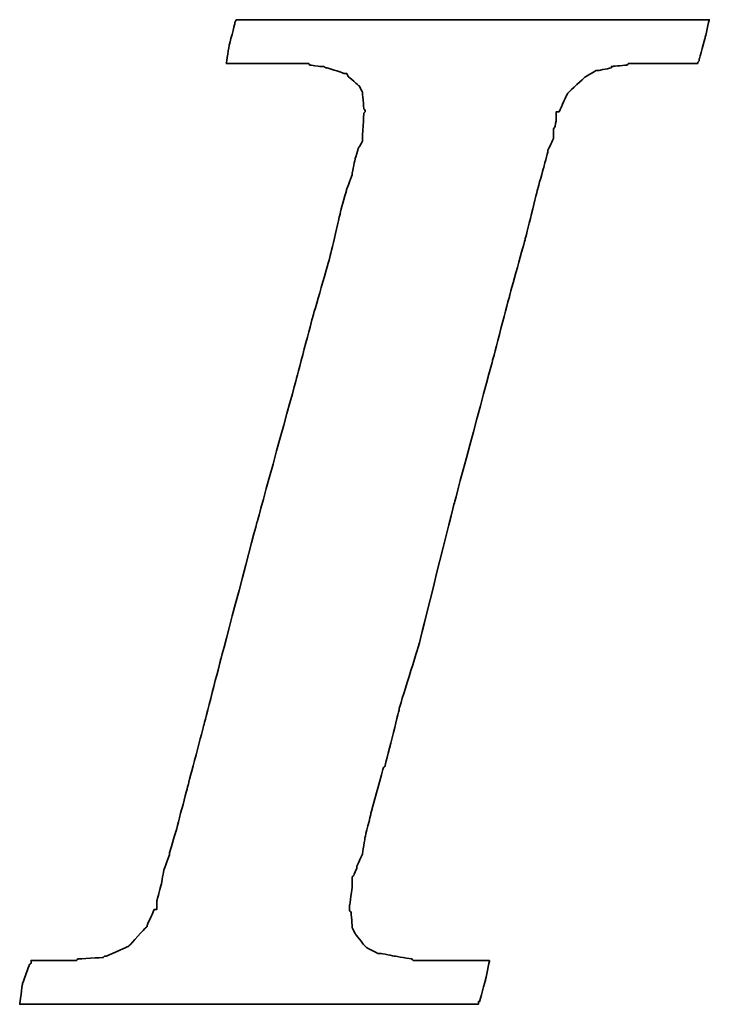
# Model space of a CAD drawing. Extents: x 613 to 877, y 31 to 162.
# Tile 27 of 40: x 775.83 to 777.35, y 111.77 to 113.93. Entities that reach past the tile are written whole.
import ezdxf

# ---------------------------------------------------------------- set-up
doc = ezdxf.new("R2010")
doc.units = 0
doc.header["$LTSCALE"] = 3
doc.header["$MEASUREMENT"] = 0
doc.layers.add('DIM', color=4, linetype='CONTINUOUS')
doc.layers.add('layer 1', color=7, linetype='CONTINUOUS')

# ---------------------------------------------------------------- blocks, each defined once
blk = doc.blocks.new('TBI MOTION logo(完整正式版)')
at = {"layer": 'layer 1', "color": 22, "lineweight": 35}
blk.add_open_spline([(-40.59125, -7.94375), (-40.59125, -7.94375), (-40.97375, -7.94375), (-40.97375, -7.94375), (-40.97375, -7.94375), (-40.97375, -7.94375), (-41.38125, -7.94375), (-41.38125, -7.94375), (-41.38125, -7.94375), (-41.38125, -7.94375), (-41.54875, -7.94375), (-41.54875, -7.94375), (-41.54875, -7.94375), (-41.54875, -7.94375), (-41.59875, -7.94375), (-41.59875, -7.94375), (-41.59875, -7.94375), (-41.59875, -7.94375), (-41.88375, -7.94375), (-41.88375, -7.94375), (-41.88375, -7.94375), (-41.88375, -7.94375), (-41.90875, -7.91875), (-41.90875, -7.91875), (-41.90875, -7.91875), (-41.90875, -7.91875), (-42.19875, -7.87125), (-42.19875, -7.87125), (-42.19875, -7.87125), (-42.19875, -7.87125), (-42.43875, -7.82375), (-42.43875, -7.82375), (-42.43875, -7.82375), (-42.43875, -7.82375), (-42.45875, -7.82375), (-42.45875, -7.82375), (-42.45875, -7.82375), (-42.45875, -7.82375), (-42.48625, -7.82375), (-42.48625, -7.82375), (-42.48625, -7.82375), (-42.48625, -7.82375), (-42.67625, -7.72375), (-42.67625, -7.72375), (-42.67625, -7.72375), (-42.67625, -7.72375), (-42.70125, -7.70375), (-42.70125, -7.70375), (-42.70125, -7.70375), (-42.70125, -7.70375), (-42.72375, -7.67875), (-42.72375, -7.67875), (-42.72375, -7.67875), (-42.72375, -7.67875), (-42.86875, -7.48875), (-42.86875, -7.48875), (-42.86875, -7.48875), (-42.86875, -7.48875), (-42.89375, -7.43875), (-42.89375, -7.43875), (-42.89375, -7.43875), (-42.89375, -7.43875), (-42.91875, -7.38875), (-42.91875, -7.38875), (-42.91875, -7.38875), (-42.91875, -7.38875), (-42.93875, -7.12875), (-42.93875, -7.12875), (-42.93875, -7.12875), (-42.93875, -7.12875), (-42.96375, -7.10375), (-42.96375, -7.10375), (-42.96375, -7.10375), (-42.96375, -7.10375), (-42.96375, -7.05375), (-42.96375, -7.05375), (-42.96375, -7.05375), (-42.96375, -7.05375), (-42.96375, -7.00875), (-42.96375, -7.00875), (-42.96375, -7.00875), (-42.96375, -7.00875), (-42.91875, -6.69625), (-42.91875, -6.69625), (-42.91875, -6.69625), (-42.91875, -6.69625), (-42.91875, -6.62375), (-42.91875, -6.62375), (-42.91875, -6.62375), (-42.91875, -6.62375), (-42.91875, -6.59625), (-42.91875, -6.59625), (-42.91875, -6.59625), (-42.91875, -6.59625), (-42.91875, -6.57375), (-42.91875, -6.57375), (-42.91875, -6.57375), (-42.91875, -6.57375), (-42.91875, -6.52875), (-42.91875, -6.52875), (-42.91875, -6.52875), (-42.91875, -6.52875), (-42.89375, -6.50375), (-42.89375, -6.50375), (-42.89375, -6.50375), (-42.89375, -6.50375), (-42.84375, -6.38375), (-42.84375, -6.38375), (-42.84375, -6.38375), (-42.84375, -6.38375), (-42.84375, -6.35875), (-42.84375, -6.35875), (-42.84375, -6.35875), (-42.84375, -6.35875), (-42.74625, -6.14375), (-42.74625, -6.14375), (-42.74625, -6.14375), (-42.74625, -6.14375), (-42.70125, -5.85375), (-42.70125, -5.85375), (-42.70125, -5.85375), (-42.70125, -5.85375), (-42.60375, -5.47125), (-42.60375, -5.47125), (-42.60375, -5.47125), (-42.60375, -5.47125), (-42.60375, -5.44875), (-42.60375, -5.44875), (-42.60375, -5.44875), (-42.60375, -5.44875), (-42.38875, -4.67875), (-42.38875, -4.67875), (-42.38875, -4.67875), (-42.38875, -4.67875), (-42.36375, -4.65375), (-42.36375, -4.65375), (-42.36375, -4.65375), (-42.36375, -4.65375), (-42.12375, -3.69625), (-42.12375, -3.69625), (-42.12375, -3.69625), (-42.12375, -3.69625), (-42.12375, -3.67374), (-42.12375, -3.67374), (-42.12375, -3.67374), (-42.12375, -3.67374), (-41.78875, -2.59374), (-41.78875, -2.59374), (-41.78875, -2.59374), (-41.78875, -2.59374), (-41.18875, -0.19375), (-41.18875, -0.19375), (-41.18875, -0.19375), (-41.18875, -0.19375), (-40.54375, 2.20624), (-40.54375, 2.20624), (-40.54375, 2.20624), (-40.54375, 2.20624), (-40.25375, 3.30875), (-40.25375, 3.30875), (-40.25375, 3.30875), (-40.25375, 3.30875), (-39.98875, 4.27125), (-39.98875, 4.27125), (-39.98875, 4.27125), (-39.98875, 4.27125), (-39.77375, 5.13125), (-39.77375, 5.13125), (-39.77375, 5.13125), (-39.77375, 5.13125), (-39.67875, 5.47125), (-39.67875, 5.47125), (-39.67875, 5.47125), (-39.67875, 5.47125), (-39.60375, 5.75625), (-39.60375, 5.75625), (-39.60375, 5.75625), (-39.60375, 5.75625), (-39.60375, 5.78125), (-39.60375, 5.78125), (-39.60375, 5.78125), (-39.60375, 5.78125), (-39.50875, 5.97125), (-39.50875, 5.97125), (-39.50875, 5.97125), (-39.50875, 5.97125), (-39.50875, 6.13875), (-39.50875, 6.13875), (-39.50875, 6.13875), (-39.50875, 6.13875), (-39.48625, 6.16625), (-39.48625, 6.16625), (-39.48625, 6.16625), (-39.48625, 6.16625), (-39.46125, 6.28625), (-39.46125, 6.28625), (-39.46125, 6.28625), (-39.46125, 6.28625), (-39.46125, 6.42625), (-39.46125, 6.42625), (-39.46125, 6.42625), (-39.46125, 6.42625), (-39.41375, 6.42625), (-39.41375, 6.42625), (-39.41375, 6.42625), (-39.41375, 6.42625), (-39.29375, 6.69125), (-39.29375, 6.69125), (-39.29375, 6.69125), (-39.29375, 6.69125), (-39.26875, 6.74125), (-39.26875, 6.74125), (-39.26875, 6.74125), (-39.26875, 6.74125), (-39.24375, 6.76625), (-39.24375, 6.76625), (-39.24375, 6.76625), (-39.24375, 6.76625), (-38.98375, 7.00624), (-38.98375, 7.00624), (-38.98375, 7.00624), (-38.98375, 7.00624), (-38.95625, 7.02624), (-38.95625, 7.02624), (-38.95625, 7.02624), (-38.95625, 7.02624), (-38.78875, 7.12624), (-38.78875, 7.12624), (-38.78875, 7.12624), (-38.78875, 7.12624), (-38.76375, 7.12624), (-38.76375, 7.12624), (-38.76375, 7.12624), (-38.76375, 7.12624), (-38.74375, 7.12624), (-38.74375, 7.12624), (-38.74375, 7.12624), (-38.74375, 7.12624), (-38.52875, 7.17125), (-38.52875, 7.17125), (-38.52875, 7.17125), (-38.52875, 7.17125), (-38.52875, 7.19624), (-38.52875, 7.19624), (-38.52875, 7.19624), (-38.52875, 7.19624), (-38.50375, 7.19624), (-38.50375, 7.19624), (-38.50375, 7.19624), (-38.50375, 7.19624), (-38.26125, 7.21875), (-38.26125, 7.21875), (-38.26125, 7.21875), (-38.26125, 7.21875), (-38.23875, 7.24624), (-38.23875, 7.24624), (-38.23875, 7.24624), (-38.23875, 7.24624), (-38.21625, 7.24624), (-38.21625, 7.24624), (-38.21625, 7.24624), (-38.21625, 7.24624), (-38.18875, 7.24624), (-38.18875, 7.24624), (-38.18875, 7.24624), (-38.18875, 7.24624), (-37.90375, 7.24624), (-37.90375, 7.24624), (-37.90375, 7.24624), (-37.90375, 7.24624), (-37.85375, 7.24624), (-37.85375, 7.24624), (-37.85375, 7.24624), (-37.85375, 7.24624), (-37.75875, 7.24624), (-37.75875, 7.24624), (-37.75875, 7.24624), (-37.75875, 7.24624), (-37.42375, 7.24624), (-37.42375, 7.24624), (-37.42375, 7.24624), (-37.42375, 7.24624), (-37.08875, 7.24624), (-37.08875, 7.24624), (-37.08875, 7.24624), (-37.08875, 7.24624), (-37.06375, 7.24624), (-37.06375, 7.24624), (-37.06375, 7.24624), (-37.06375, 7.24624), (-37.06375, 7.26624), (-37.06375, 7.26624), (-37.06375, 7.26624), (-37.06375, 7.26624), (-37.03875, 7.29125), (-37.03875, 7.29125), (-37.03875, 7.29125), (-37.03875, 7.29125), (-37.03875, 7.31625), (-37.03875, 7.31625), (-37.03875, 7.31625), (-37.03875, 7.31625), (-36.94125, 7.67625), (-36.94125, 7.67625), (-36.94125, 7.67625), (-36.94125, 7.67625), (-36.86875, 7.98625), (-36.86875, 7.98625), (-36.86875, 7.98625), (-36.86875, 7.98625), (-36.98875, 7.98625), (-36.98875, 7.98625), (-36.98875, 7.98625), (-36.98875, 7.98625), (-37.42375, 7.98625), (-37.42375, 7.98625), (-37.42375, 7.98625), (-37.42375, 7.98625), (-37.94875, 7.98625), (-37.94875, 7.98625), (-37.94875, 7.98625), (-37.94875, 7.98625), (-38.57375, 7.98625), (-38.57375, 7.98625), (-38.57375, 7.98625), (-38.57375, 7.98625), (-39.29375, 7.98625), (-39.29375, 7.98625), (-39.29375, 7.98625), (-39.29375, 7.98625), (-40.82875, 7.98625), (-40.82875, 7.98625), (-40.82875, 7.98625), (-40.82875, 7.98625), (-42.36375, 7.98625), (-42.36375, 7.98625), (-42.36375, 7.98625), (-42.36375, 7.98625), (-43.08375, 7.98625), (-43.08375, 7.98625), (-43.08375, 7.98625), (-43.08375, 7.98625), (-43.70875, 7.98625), (-43.70875, 7.98625), (-43.70875, 7.98625), (-43.70875, 7.98625), (-44.23375, 7.98625), (-44.23375, 7.98625), (-44.23375, 7.98625), (-44.23375, 7.98625), (-44.66875, 7.98625), (-44.66875, 7.98625), (-44.66875, 7.98625), (-44.66875, 7.98625), (-44.88375, 7.98625), (-44.88375, 7.98625), (-44.88375, 7.98625), (-44.88375, 7.98625), (-44.90875, 7.94125), (-44.90875, 7.94125), (-44.90875, 7.94125), (-44.90875, 7.94125), (-44.90875, 7.91625), (-44.90875, 7.91625), (-44.90875, 7.91625), (-44.90875, 7.91625), (-45.00375, 7.55625), (-45.00375, 7.55625), (-45.00375, 7.55625), (-45.00375, 7.55625), (-45.05375, 7.24624), (-45.05375, 7.24624), (-45.05375, 7.24624), (-45.05375, 7.24624), (-44.61875, 7.24624), (-44.61875, 7.24624), (-44.61875, 7.24624), (-44.61875, 7.24624), (-44.11375, 7.24624), (-44.11375, 7.24624), (-44.11375, 7.24624), (-44.11375, 7.24624), (-43.99375, 7.24624), (-43.99375, 7.24624), (-43.99375, 7.24624), (-43.99375, 7.24624), (-43.94625, 7.24624), (-43.94625, 7.24624), (-43.94625, 7.24624), (-43.94625, 7.24624), (-43.92374, 7.24624), (-43.92374, 7.24624), (-43.92374, 7.24624), (-43.92374, 7.24624), (-43.65875, 7.24624), (-43.65875, 7.24624), (-43.65875, 7.24624), (-43.65875, 7.24624), (-43.63875, 7.21875), (-43.63875, 7.21875), (-43.63875, 7.21875), (-43.63875, 7.21875), (-43.46875, 7.19624), (-43.46875, 7.19624), (-43.46875, 7.19624), (-43.46875, 7.19624), (-43.39875, 7.19624), (-43.39875, 7.19624), (-43.39875, 7.19624), (-43.39875, 7.19624), (-43.37125, 7.17125), (-43.37125, 7.17125), (-43.37125, 7.17125), (-43.37125, 7.17125), (-43.34875, 7.17125), (-43.34875, 7.17125), (-43.34875, 7.17125), (-43.34875, 7.17125), (-43.20375, 7.12624), (-43.20375, 7.12624), (-43.20375, 7.12624), (-43.20375, 7.12624), (-43.05875, 7.07624), (-43.05875, 7.07624), (-43.05875, 7.07624), (-43.05875, 7.07624), (-43.01375, 7.07624), (-43.01375, 7.07624), (-43.01375, 7.07624), (-43.01375, 7.07624), (-42.98875, 7.02624), (-42.98875, 7.02624), (-42.98875, 7.02624), (-42.98875, 7.02624), (-42.79875, 6.86125), (-42.79875, 6.86125), (-42.79875, 6.86125), (-42.79875, 6.86125), (-42.77375, 6.81125), (-42.77375, 6.81125), (-42.77375, 6.81125), (-42.77375, 6.81125), (-42.74625, 6.76625), (-42.74625, 6.76625), (-42.74625, 6.76625), (-42.74625, 6.76625), (-42.72375, 6.47625), (-42.72375, 6.47625), (-42.72375, 6.47625), (-42.72375, 6.47625), (-42.70125, 6.45124), (-42.70125, 6.45124), (-42.70125, 6.45124), (-42.70125, 6.45124), (-42.70125, 6.42625), (-42.70125, 6.42625), (-42.70125, 6.42625), (-42.70125, 6.42625), (-42.72375, 6.40625), (-42.72375, 6.40625), (-42.72375, 6.40625), (-42.72375, 6.40625), (-42.74625, 5.97125), (-42.74625, 5.97125), (-42.74625, 5.97125), (-42.74625, 5.97125), (-42.74625, 5.94625), (-42.74625, 5.94625), (-42.74625, 5.94625), (-42.74625, 5.94625), (-42.74625, 5.92625), (-42.74625, 5.92625), (-42.74625, 5.92625), (-42.74625, 5.92625), (-42.77375, 5.87625), (-42.77375, 5.87625), (-42.77375, 5.87625), (-42.77375, 5.87625), (-42.81875, 5.80625), (-42.81875, 5.80625), (-42.81875, 5.80625), (-42.81875, 5.80625), (-42.86875, 5.63625), (-42.86875, 5.63625), (-42.86875, 5.63625), (-42.86875, 5.63625), (-42.91875, 5.39625), (-42.91875, 5.39625), (-42.91875, 5.39625), (-42.91875, 5.39625), (-42.91875, 5.37124), (-42.91875, 5.37124), (-42.91875, 5.37124), (-42.91875, 5.37124), (-43.01375, 5.10874), (-43.01375, 5.10874), (-43.01375, 5.10874), (-43.01375, 5.10874), (-43.10875, 4.77124), (-43.10875, 4.77124), (-43.10875, 4.77124), (-43.10875, 4.77124), (-43.29875, 3.95625), (-43.29875, 3.95625), (-43.29875, 3.95625), (-43.29875, 3.95625), (-43.58875, 2.95125), (-43.58875, 2.95125), (-43.58875, 2.95125), (-43.58875, 2.95125), (-43.87375, 1.87125), (-43.87375, 1.87125), (-43.87375, 1.87125), (-43.87375, 1.87125), (-44.52625, -0.50374), (-44.52625, -0.50374), (-44.52625, -0.50374), (-44.52625, -0.50374), (-45.14875, -2.85375), (-45.14875, -2.85375), (-45.14875, -2.85375), (-45.14875, -2.85375), (-45.43375, -3.95875), (-45.43375, -3.95875), (-45.43375, -3.95875), (-45.43375, -3.95875), (-45.69875, -4.96875), (-45.69875, -4.96875), (-45.69875, -4.96875), (-45.69875, -4.96875), (-45.91375, -5.78375), (-45.91375, -5.78375), (-45.91375, -5.78375), (-45.91375, -5.78375), (-46.01375, -6.11875), (-46.01375, -6.11875), (-46.01375, -6.11875), (-46.01375, -6.11875), (-46.01375, -6.14375), (-46.01375, -6.14375), (-46.01375, -6.14375), (-46.01375, -6.14375), (-46.10875, -6.40875), (-46.10875, -6.40875), (-46.10875, -6.40875), (-46.10875, -6.40875), (-46.15375, -6.64875), (-46.15375, -6.64875), (-46.15375, -6.64875), (-46.15375, -6.64875), (-46.20375, -6.83875), (-46.20375, -6.83875), (-46.20375, -6.83875), (-46.20375, -6.83875), (-46.22875, -6.93375), (-46.22875, -6.93375), (-46.22875, -6.93375), (-46.22875, -6.93375), (-46.22875, -7.07875), (-46.22875, -7.07875), (-46.22875, -7.07875), (-46.22875, -7.07875), (-46.27375, -7.07875), (-46.27375, -7.07875), (-46.27375, -7.07875), (-46.27375, -7.07875), (-46.39375, -7.34375), (-46.39375, -7.34375), (-46.39375, -7.34375), (-46.39375, -7.34375), (-46.39375, -7.36875), (-46.39375, -7.36875), (-46.39375, -7.36875), (-46.39375, -7.36875), (-46.42125, -7.38875), (-46.42125, -7.38875), (-46.42125, -7.38875), (-46.42125, -7.38875), (-46.68375, -7.67875), (-46.68375, -7.67875), (-46.68375, -7.67875), (-46.68375, -7.67875), (-46.70875, -7.70375), (-46.70875, -7.70375), (-46.70875, -7.70375), (-46.70875, -7.70375), (-46.75375, -7.72375), (-46.75375, -7.72375), (-46.75375, -7.72375), (-46.75375, -7.72375), (-47.08875, -7.87125), (-47.08875, -7.87125), (-47.08875, -7.87125), (-47.08875, -7.87125), (-47.11625, -7.87125), (-47.11625, -7.87125), (-47.11625, -7.87125), (-47.11625, -7.87125), (-47.13875, -7.89375), (-47.13875, -7.89375), (-47.13875, -7.89375), (-47.13875, -7.89375), (-47.56875, -7.91875), (-47.56875, -7.91875), (-47.56875, -7.91875), (-47.56875, -7.91875), (-47.59625, -7.94375), (-47.59625, -7.94375), (-47.59625, -7.94375), (-47.59625, -7.94375), (-47.64375, -7.94375), (-47.64375, -7.94375), (-47.64375, -7.94375), (-47.64375, -7.94375), (-47.73625, -7.94375), (-47.73625, -7.94375), (-47.73625, -7.94375), (-47.73625, -7.94375), (-48.07375, -7.94375), (-48.07375, -7.94375), (-48.07375, -7.94375), (-48.07375, -7.94375), (-48.36125, -7.94375), (-48.36125, -7.94375), (-48.36125, -7.94375), (-48.36125, -7.94375), (-48.36125, -7.96625), (-48.36125, -7.96625), (-48.36125, -7.96625), (-48.36125, -7.96625), (-48.36125, -7.99125), (-48.36125, -7.99125), (-48.36125, -7.99125), (-48.36125, -7.99125), (-48.38875, -8.01375), (-48.38875, -8.01375), (-48.38875, -8.01375), (-48.38875, -8.01375), (-48.50875, -8.34875), (-48.50875, -8.34875), (-48.50875, -8.34875), (-48.50875, -8.34875), (-48.55375, -8.68625), (-48.55375, -8.68625), (-48.55375, -8.68625), (-48.55375, -8.68625), (-48.45875, -8.68625), (-48.45875, -8.68625), (-48.45875, -8.68625), (-48.45875, -8.68625), (-48.07375, -8.68625), (-48.07375, -8.68625), (-48.07375, -8.68625), (-48.07375, -8.68625), (-47.52375, -8.68625), (-47.52375, -8.68625), (-47.52375, -8.68625), (-47.52375, -8.68625), (-46.92375, -8.68625), (-46.92375, -8.68625), (-46.92375, -8.68625), (-46.92375, -8.68625), (-46.25375, -8.68625), (-46.25375, -8.68625), (-46.25375, -8.68625), (-46.25375, -8.68625), (-46.20375, -8.68625), (-46.20375, -8.68625), (-46.20375, -8.68625), (-46.20375, -8.68625), (-44.71375, -8.68625), (-44.71375, -8.68625), (-44.71375, -8.68625), (-44.71375, -8.68625), (-43.22875, -8.68625), (-43.22875, -8.68625), (-43.22875, -8.68625), (-43.22875, -8.68625), (-42.55875, -8.68625), (-42.55875, -8.68625), (-42.55875, -8.68625), (-42.55875, -8.68625), (-42.50875, -8.68625), (-42.50875, -8.68625), (-42.50875, -8.68625), (-42.50875, -8.68625), (-41.93375, -8.68625), (-41.93375, -8.68625), (-41.93375, -8.68625), (-41.93375, -8.68625), (-41.38125, -8.68625), (-41.38125, -8.68625), (-41.38125, -8.68625), (-41.38125, -8.68625), (-40.97375, -8.68625), (-40.97375, -8.68625), (-40.97375, -8.68625), (-40.97375, -8.68625), (-40.78125, -8.68625), (-40.78125, -8.68625), (-40.78125, -8.68625), (-40.78125, -8.68625), (-40.78125, -8.63875), (-40.78125, -8.63875), (-40.78125, -8.63875), (-40.78125, -8.63875), (-40.75875, -8.63875), (-40.75875, -8.63875), (-40.75875, -8.63875), (-40.75875, -8.63875), (-40.66375, -8.27875), (-40.66375, -8.27875), (-40.66375, -8.27875), (-40.66375, -8.27875), (-40.59125, -7.94375), (-40.59125, -7.94375)], degree=3, knots=[0, 0, 0, 0, 0.00558659, 0.00558659, 0.00558659, 0.0055866, 0.01117318, 0.01117318, 0.01117318, 0.01117319, 0.01675978, 0.01675978, 0.01675978, 0.01675979, 0.02234637, 0.02234637, 0.02234637, 0.02234638, 0.02793296, 0.02793296, 0.02793296, 0.02793297, 0.03351955, 0.03351955, 0.03351955, 0.03351956, 0.03910615, 0.03910615, 0.03910615, 0.03910616, 0.04469274, 0.04469274, 0.04469274, 0.04469275, 0.05027933, 0.05027933, 0.05027933, 0.05027934, 0.05586592, 0.05586592, 0.05586592, 0.05586593, 0.06145251, 0.06145251, 0.06145251, 0.06145252, 0.06703911, 0.06703911, 0.06703911, 0.06703912, 0.0726257, 0.0726257, 0.0726257, 0.07262571, 0.07821229, 0.07821229, 0.07821229, 0.0782123, 0.08379888, 0.08379888, 0.08379888, 0.08379889, 0.08938547, 0.08938547, 0.08938547, 0.08938548, 0.09497207, 0.09497207, 0.09497207, 0.09497208, 0.10055866, 0.10055866, 0.10055866, 0.10055867, 0.10614525, 0.10614525, 0.10614525, 0.10614526, 0.11173184, 0.11173184, 0.11173184, 0.11173185, 0.11731844, 0.11731844, 0.11731844, 0.11731845, 0.12290503, 0.12290503, 0.12290503, 0.12290504, 0.12849162, 0.12849162, 0.12849162, 0.12849163, 0.13407821, 0.13407821, 0.13407821, 0.13407822, 0.1396648, 0.1396648, 0.1396648, 0.13966481, 0.1452514, 0.1452514, 0.1452514, 0.14525141, 0.15083799, 0.15083799, 0.15083799, 0.150838, 0.15642458, 0.15642458, 0.15642458, 0.15642459, 0.16201117, 0.16201117, 0.16201117, 0.16201118, 0.16759777, 0.16759777, 0.16759777, 0.16759778, 0.17318436, 0.17318436, 0.17318436, 0.17318437, 0.17877095, 0.17877095, 0.17877095, 0.17877096, 0.18435754, 0.18435754, 0.18435754, 0.18435755, 0.18994413, 0.18994413, 0.18994413, 0.18994414, 0.19553073, 0.19553073, 0.19553073, 0.19553074, 0.20111732, 0.20111732, 0.20111732, 0.20111733, 0.20670391, 0.20670391, 0.20670391, 0.20670392, 0.2122905, 0.2122905, 0.2122905, 0.21229051, 0.21787709, 0.21787709, 0.21787709, 0.2178771, 0.22346369, 0.22346369, 0.22346369, 0.2234637, 0.22905028, 0.22905028, 0.22905028, 0.22905029, 0.23463687, 0.23463687, 0.23463687, 0.23463688, 0.24022346, 0.24022346, 0.24022346, 0.24022347, 0.24581006, 0.24581006, 0.24581006, 0.24581007, 0.25139665, 0.25139665, 0.25139665, 0.25139666, 0.25698324, 0.25698324, 0.25698324, 0.25698325, 0.26256983, 0.26256983, 0.26256983, 0.26256984, 0.26815642, 0.26815642, 0.26815642, 0.26815643, 0.27374302, 0.27374302, 0.27374302, 0.27374303, 0.27932961, 0.27932961, 0.27932961, 0.27932962, 0.2849162, 0.2849162, 0.2849162, 0.28491621, 0.29050279, 0.29050279, 0.29050279, 0.2905028, 0.29608939, 0.29608939, 0.29608939, 0.2960894, 0.30167598, 0.30167598, 0.30167598, 0.30167599, 0.30726257, 0.30726257, 0.30726257, 0.30726258, 0.31284916, 0.31284916, 0.31284916, 0.31284917, 0.31843575, 0.31843575, 0.31843575, 0.31843576, 0.32402235, 0.32402235, 0.32402235, 0.32402236, 0.32960894, 0.32960894, 0.32960894, 0.32960895, 0.33519553, 0.33519553, 0.33519553, 0.33519554, 0.34078212, 0.34078212, 0.34078212, 0.34078213, 0.34636872, 0.34636872, 0.34636872, 0.34636873, 0.35195531, 0.35195531, 0.35195531, 0.35195532, 0.3575419, 0.3575419, 0.3575419, 0.35754191, 0.36312849, 0.36312849, 0.36312849, 0.3631285, 0.36871508, 0.36871508, 0.36871508, 0.36871509, 0.37430168, 0.37430168, 0.37430168, 0.37430169, 0.37988827, 0.37988827, 0.37988827, 0.37988828, 0.38547486, 0.38547486, 0.38547486, 0.38547487, 0.39106145, 0.39106145, 0.39106145, 0.39106146, 0.39664804, 0.39664804, 0.39664804, 0.39664805, 0.40223464, 0.40223464, 0.40223464, 0.40223465, 0.40782123, 0.40782123, 0.40782123, 0.40782124, 0.41340782, 0.41340782, 0.41340782, 0.41340783, 0.41899441, 0.41899441, 0.41899441, 0.41899442, 0.42458101, 0.42458101, 0.42458101, 0.42458102, 0.4301676, 0.4301676, 0.4301676, 0.43016761, 0.43575419, 0.43575419, 0.43575419, 0.4357542, 0.44134078, 0.44134078, 0.44134078, 0.44134079, 0.44692737, 0.44692737, 0.44692737, 0.44692738, 0.45251397, 0.45251397, 0.45251397, 0.45251398, 0.45810056, 0.45810056, 0.45810056, 0.45810057, 0.46368715, 0.46368715, 0.46368715, 0.46368716, 0.46927374, 0.46927374, 0.46927374, 0.46927375, 0.47486034, 0.47486034, 0.47486034, 0.47486035, 0.48044693, 0.48044693, 0.48044693, 0.48044694, 0.48603352, 0.48603352, 0.48603352, 0.48603353, 0.49162011, 0.49162011, 0.49162011, 0.49162012, 0.4972067, 0.4972067, 0.4972067, 0.49720671, 0.5027933, 0.5027933, 0.5027933, 0.50279331, 0.50837989, 0.50837989, 0.50837989, 0.5083799, 0.51396648, 0.51396648, 0.51396648, 0.51396649, 0.51955307, 0.51955307, 0.51955307, 0.51955308, 0.52513966, 0.52513966, 0.52513966, 0.52513967, 0.53072626, 0.53072626, 0.53072626, 0.53072627, 0.53631285, 0.53631285, 0.53631285, 0.53631286, 0.54189944, 0.54189944, 0.54189944, 0.54189945, 0.54748603, 0.54748603, 0.54748603, 0.54748604, 0.55307263, 0.55307263, 0.55307263, 0.55307264, 0.55865922, 0.55865922, 0.55865922, 0.55865923, 0.56424581, 0.56424581, 0.56424581, 0.56424582, 0.5698324, 0.5698324, 0.5698324, 0.56983241, 0.57541899, 0.57541899, 0.57541899, 0.575419, 0.58100559, 0.58100559, 0.58100559, 0.5810056, 0.58659218, 0.58659218, 0.58659218, 0.58659219, 0.59217877, 0.59217877, 0.59217877, 0.59217878, 0.59776536, 0.59776536, 0.59776536, 0.59776537, 0.60335196, 0.60335196, 0.60335196, 0.60335197, 0.60893855, 0.60893855, 0.60893855, 0.60893856, 0.61452514, 0.61452514, 0.61452514, 0.61452515, 0.62011173, 0.62011173, 0.62011173, 0.62011174, 0.62569832, 0.62569832, 0.62569832, 0.62569833, 0.63128492, 0.63128492, 0.63128492, 0.63128493, 0.63687151, 0.63687151, 0.63687151, 0.63687152, 0.6424581, 0.6424581, 0.6424581, 0.64245811, 0.64804469, 0.64804469, 0.64804469, 0.6480447, 0.65363128, 0.65363128, 0.65363128, 0.65363129, 0.65921788, 0.65921788, 0.65921788, 0.65921789, 0.66480447, 0.66480447, 0.66480447, 0.66480448, 0.67039106, 0.67039106, 0.67039106, 0.67039107, 0.67597765, 0.67597765, 0.67597765, 0.67597766, 0.68156425, 0.68156425, 0.68156425, 0.68156426, 0.68715084, 0.68715084, 0.68715084, 0.68715085, 0.69273743, 0.69273743, 0.69273743, 0.69273744, 0.69832402, 0.69832402, 0.69832402, 0.69832403, 0.70391061, 0.70391061, 0.70391061, 0.70391062, 0.70949721, 0.70949721, 0.70949721, 0.70949722, 0.7150838, 0.7150838, 0.7150838, 0.71508381, 0.72067039, 0.72067039, 0.72067039, 0.7206704, 0.72625698, 0.72625698, 0.72625698, 0.72625699, 0.73184358, 0.73184358, 0.73184358, 0.73184359, 0.73743017, 0.73743017, 0.73743017, 0.73743018, 0.74301676, 0.74301676, 0.74301676, 0.74301677, 0.74860335, 0.74860335, 0.74860335, 0.74860336, 0.75418994, 0.75418994, 0.75418994, 0.75418995, 0.75977654, 0.75977654, 0.75977654, 0.75977655, 0.76536313, 0.76536313, 0.76536313, 0.76536314, 0.77094972, 0.77094972, 0.77094972, 0.77094973, 0.77653631, 0.77653631, 0.77653631, 0.77653632, 0.78212291, 0.78212291, 0.78212291, 0.78212292, 0.7877095, 0.7877095, 0.7877095, 0.78770951, 0.79329609, 0.79329609, 0.79329609, 0.7932961, 0.79888268, 0.79888268, 0.79888268, 0.79888269, 0.80446927, 0.80446927, 0.80446927, 0.80446928, 0.81005587, 0.81005587, 0.81005587, 0.81005588, 0.81564246, 0.81564246, 0.81564246, 0.81564247, 0.82122905, 0.82122905, 0.82122905, 0.82122906, 0.82681564, 0.82681564, 0.82681564, 0.82681565, 0.83240223, 0.83240223, 0.83240223, 0.83240224, 0.83798883, 0.83798883, 0.83798883, 0.83798884, 0.84357542, 0.84357542, 0.84357542, 0.84357543, 0.84916201, 0.84916201, 0.84916201, 0.84916202, 0.8547486, 0.8547486, 0.8547486, 0.85474861, 0.8603352, 0.8603352, 0.8603352, 0.86033521, 0.86592179, 0.86592179, 0.86592179, 0.8659218, 0.87150838, 0.87150838, 0.87150838, 0.87150839, 0.87709497, 0.87709497, 0.87709497, 0.87709498, 0.88268156, 0.88268156, 0.88268156, 0.88268157, 0.88826816, 0.88826816, 0.88826816, 0.88826817, 0.89385475, 0.89385475, 0.89385475, 0.89385476, 0.89944134, 0.89944134, 0.89944134, 0.89944135, 0.90502793, 0.90502793, 0.90502793, 0.90502794, 0.91061453, 0.91061453, 0.91061453, 0.91061454, 0.91620112, 0.91620112, 0.91620112, 0.91620113, 0.92178771, 0.92178771, 0.92178771, 0.92178772, 0.9273743, 0.9273743, 0.9273743, 0.92737431, 0.93296089, 0.93296089, 0.93296089, 0.9329609, 0.93854749, 0.93854749, 0.93854749, 0.9385475, 0.94413408, 0.94413408, 0.94413408, 0.94413409, 0.94972067, 0.94972067, 0.94972067, 0.94972068, 0.95530726, 0.95530726, 0.95530726, 0.95530727, 0.96089385, 0.96089385, 0.96089385, 0.96089386, 0.96648045, 0.96648045, 0.96648045, 0.96648046, 0.97206704, 0.97206704, 0.97206704, 0.97206705, 0.97765363, 0.97765363, 0.97765363, 0.97765364, 0.98324022, 0.98324022, 0.98324022, 0.98324023, 0.98882682, 0.98882682, 0.98882682, 0.98882683, 0.99441341, 0.99441341, 0.99441341, 0.99441342, 1, 1, 1, 1], dxfattribs=at)

msp = doc.modelspace()

# ---------------------------------------------------------------- block references
at = {"layer": 'DIM', "xscale": 0.1295999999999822, "yscale": 0.1295999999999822, "zscale": 0.1295999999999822}
msp.add_blockref('TBI MOTION logo(完整正式版)', (782.1273, 112.8967), dxfattribs=at)

doc.saveas('drawing.dxf')
